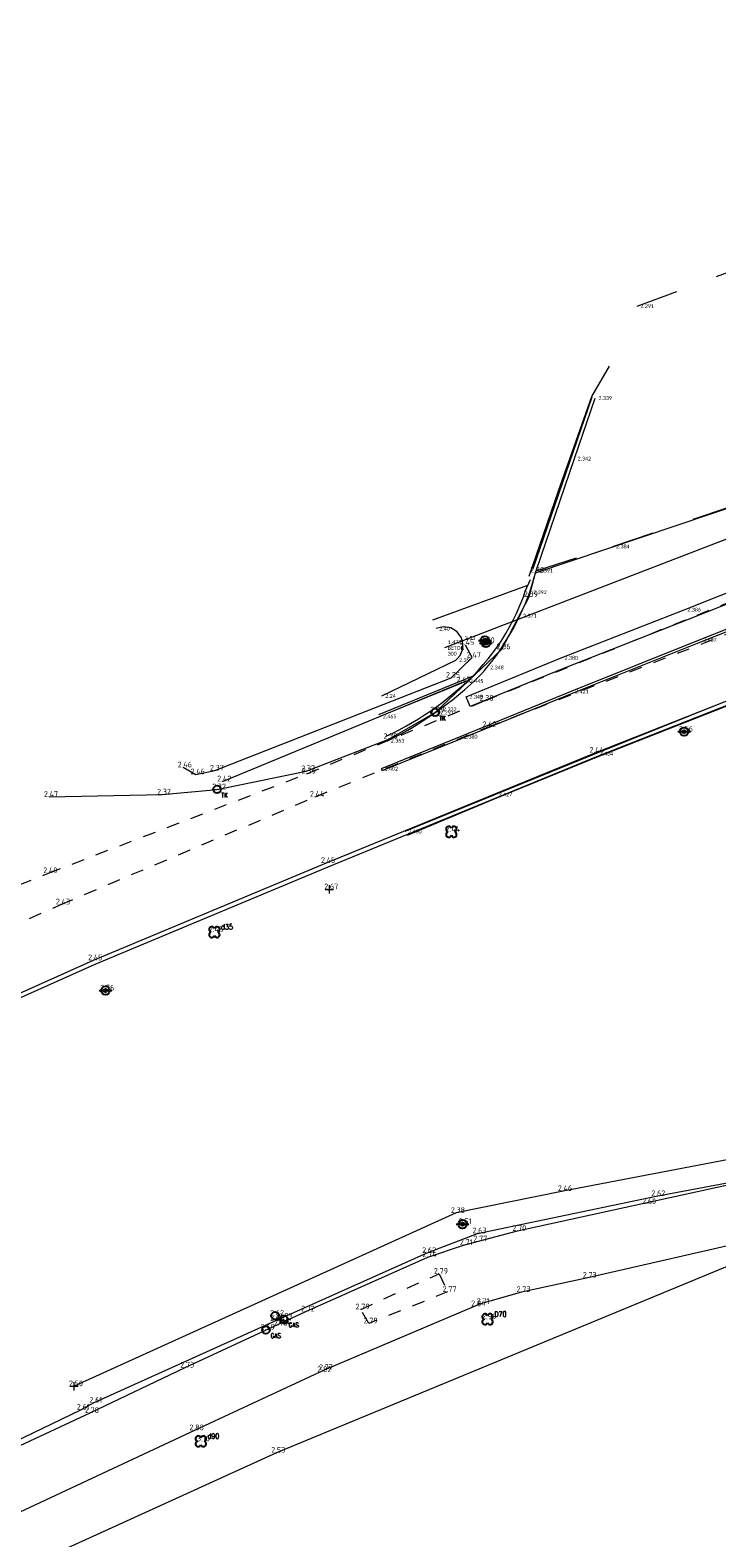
# Model space of a CAD drawing. Header units: metres. Extents: x 152089 to 154194, y 463573 to 464275.
# Tile 12 of 35: x 152591 to 152623, y 463968 to 464039. Entities that reach past the tile are written whole.
import ezdxf
from ezdxf.enums import TextEntityAlignment as Align
from ezdxf.lldxf.tags import DXFTag

# ---------------------------------------------------------------- set-up
doc = ezdxf.new("R2010")
doc.units = ezdxf.units.M
doc.header["$MEASUREMENT"] = 0
doc.linetypes.add('XX-HIDDEN', pattern=[4, 2, -2])
for name, color, linetype, lineweight, true_color in [('B-ME-AL-HOOGTELABEL_HOOGTEMERK-S', 1, 'Continuous', 0, 0xff0000), ('B-ME-VH-KANTOPSLUITING_OPSLUITBAND_100X200-G', 7, 'VH-OPSLUITBAND_100X200', 0, 0xff7fbf), ('B-ME-VH-KANTOPSLUITING_TROTTOIRBAND_135 150-G', 7, 'VH-TROTTOIRBAND_130-150', 0, 0x0099cc), ('B-ME-VH-KANTOPSLUITING_TROTTOIRBAND_180 200-G', 7, 'VH-TROTTOIRBAND_180-200', 0, 0xff7fff), ('B-ME-VH-VERHARDING_KLINKERS-G', 40, 'Continuous', 0, 0xffbf00), ('B-ME-VW-MARKERING-G', 4, 'Continuous', 0, 0x00ffff), ('B-ME-WH-DUIKER-G', 40, 'Continuous', 0, 0xffbf00)]:
    doc.layers.add(name, color=color, linetype=linetype, lineweight=lineweight, true_color=true_color)
for name, color, linetype in [('B-ME-GR-BOOM-S', 100, 'Continuous'), ('B-ME-IE-MEUBILAIR_TROTTOIRKOLK-S', 1, 'Continuous'), ('B-ME-IE-MEUBILAIR_VERKEERSBORD-S', 1, 'Continuous'), ('B-ME-KL-DATA_VERKLIKKER-S', 1, 'Continuous'), ('B-ME-KL-GAS_AFSLUITER-S', 1, 'Continuous'), ('X-XX-AL-MEETPUNT_DATA_HOOGTE-T', 7, 'Continuous')]:
    doc.layers.add(name, color=color, linetype=linetype)
for name, color, linetype, lineweight in [('B-ME-GR-HAAG-G', 100, 'GR-HAAG1', 13), ('B-ME-GW-WATERGANG_INSTEEK-G', 120, 'Continuous', 18), ('B-ME-IE-TERREINAFSCHEIDING_DOORGANG-G', 57, 'Continuous', 18), ('B-ME-IE-TERREINAFSCHEIDING_KUNSTMATIG_HEKWERK-G', 202, 'IE-TERREINAFSCHEIDING-KUNSTMATIG', 18), ('B-ME-VH-KANTOPSLUITING_ELEMENT_INRIT-G', 241, 'Continuous', 18), ('B-ME-VH-KANTOPSLUITING_VOORKANTBAND-G', 210, 'Continuous', 18), ('B-ME-VH-MATERIAALGRENS-G', 243, 'XX-HIDDEN', 18), ('B-ME-VH-VERHARDING_ASFALT-G', 2, 'Continuous', 18), ('B-ME-VH-VERHARDING_BETONSTRAATSTEEN-G', 21, 'Continuous', 18), ('B-ME-VH-VERHARDING_TEGEL-G', 24, 'Continuous', 18)]:
    doc.layers.add(name, color=color, linetype=linetype, lineweight=lineweight)
doc.styles.add('18_100', font='romans', dxfattribs={"width": 0.8, "height": 0.18})
doc.styles.add('18_200', font='romans', dxfattribs={"width": 0.8, "height": 0.36})
doc.styles.add('NLCS-ISO-ANNOTATIVE-T18', font='txt', dxfattribs={"height": 1.8})
doc.styles.add('SLK', font='calibri.ttf', dxfattribs={"height": 0.3})
doc.linetypes.add('GR-HAAG1', pattern='A,6,[176,NLCS.SHX,S=0.125,R=0,X=0,Y=0],-2', length=8)
doc.linetypes.add('IE-TERREINAFSCHEIDING-KUNSTMATIG', pattern='A,4,[82,NLCS.SHX,S=0.75,R=90,X=0,Y=0],4,-2', length=10)
tags = doc.linetypes.add('VH-OPSLUITBAND_100X200', pattern=[16, 8, -2, 4, -2]).pattern_tags.tags
tags[10:11] = [DXFTag(74, 4), DXFTag(75, 0), DXFTag(340, '0'), DXFTag(46, 1.0), DXFTag(50, 0.0), DXFTag(44, 0.0), DXFTag(45, 0.0)]
tags[8:9] = [DXFTag(74, 4), DXFTag(75, 0), DXFTag(340, '0'), DXFTag(46, 1.0), DXFTag(50, 0.0), DXFTag(44, 0.0), DXFTag(45, 0.0)]
tags[6:7] = [DXFTag(74, 4), DXFTag(75, 0), DXFTag(340, '0'), DXFTag(46, 1.0), DXFTag(50, 0.0), DXFTag(44, 0.0), DXFTag(45, 0.0)]
tags[4:5] = [DXFTag(74, 4), DXFTag(75, 0), DXFTag(340, '0'), DXFTag(46, 1.0), DXFTag(50, 0.0), DXFTag(44, 0.0), DXFTag(45, 0.0)]
tags = doc.linetypes.add('VH-TROTTOIRBAND_130-150', pattern=[15, 5, -2, 2, -2, 2, -2]).pattern_tags.tags
tags[14:15] = [DXFTag(74, 4), DXFTag(75, 0), DXFTag(340, '0'), DXFTag(46, 1.0), DXFTag(50, 0.0), DXFTag(44, 0.0), DXFTag(45, 0.0)]
tags[12:13] = [DXFTag(74, 4), DXFTag(75, 0), DXFTag(340, '0'), DXFTag(46, 1.0), DXFTag(50, 0.0), DXFTag(44, 0.0), DXFTag(45, 0.0)]
tags[10:11] = [DXFTag(74, 4), DXFTag(75, 0), DXFTag(340, '0'), DXFTag(46, 1.0), DXFTag(50, 0.0), DXFTag(44, 0.0), DXFTag(45, 0.0)]
tags[8:9] = [DXFTag(74, 4), DXFTag(75, 0), DXFTag(340, '0'), DXFTag(46, 1.0), DXFTag(50, 0.0), DXFTag(44, 0.0), DXFTag(45, 0.0)]
tags[6:7] = [DXFTag(74, 4), DXFTag(75, 0), DXFTag(340, '0'), DXFTag(46, 1.0), DXFTag(50, 0.0), DXFTag(44, 0.0), DXFTag(45, 0.0)]
tags[4:5] = [DXFTag(74, 4), DXFTag(75, 0), DXFTag(340, '0'), DXFTag(46, 1.0), DXFTag(50, 0.0), DXFTag(44, 0.0), DXFTag(45, 0.0)]
tags = doc.linetypes.add('VH-TROTTOIRBAND_180-200', pattern=[20, 10, -2, 2, -2, 2, -2]).pattern_tags.tags
tags[14:15] = [DXFTag(74, 4), DXFTag(75, 0), DXFTag(340, '0'), DXFTag(46, 1.0), DXFTag(50, 0.0), DXFTag(44, 0.0), DXFTag(45, 0.0)]
tags[12:13] = [DXFTag(74, 4), DXFTag(75, 0), DXFTag(340, '0'), DXFTag(46, 1.0), DXFTag(50, 0.0), DXFTag(44, 0.0), DXFTag(45, 0.0)]
tags[10:11] = [DXFTag(74, 4), DXFTag(75, 0), DXFTag(340, '0'), DXFTag(46, 1.0), DXFTag(50, 0.0), DXFTag(44, 0.0), DXFTag(45, 0.0)]
tags[8:9] = [DXFTag(74, 4), DXFTag(75, 0), DXFTag(340, '0'), DXFTag(46, 1.0), DXFTag(50, 0.0), DXFTag(44, 0.0), DXFTag(45, 0.0)]
tags[6:7] = [DXFTag(74, 4), DXFTag(75, 0), DXFTag(340, '0'), DXFTag(46, 1.0), DXFTag(50, 0.0), DXFTag(44, 0.0), DXFTag(45, 0.0)]
tags[4:5] = [DXFTag(74, 4), DXFTag(75, 0), DXFTag(340, '0'), DXFTag(46, 1.0), DXFTag(50, 0.0), DXFTag(44, 0.0), DXFTag(45, 0.0)]

# ---------------------------------------------------------------- blocks, each defined once
blk = doc.blocks.new('hoogtemaat')
at = {"color": 0, "linetype": 'ByBlock'}
for points in [[(-0.2, 0, 0), (0.2, 0, 0)], [(0, -0.2, 0), (0, 0.2, 0)]]:
    blk.add_polyline3d(points, dxfattribs=at)
at = {"style": '18_200', "width": 0.8}
blk.add_attdef('HOOGTE', (0.247, 0.263), '', height=0.25, dxfattribs=at)
blk = doc.blocks.new('gasafsluiter')
at = {"ltscale": 2}
blk.add_ellipse((0, 0), major_axis=(-0.181, 0), ratio=1, start_param=3.926991, end_param=10.210176, dxfattribs=at)
at = {"ltscale": 2, "style": '18_200', "width": 0.8}
blk.add_text('GAS', height=0.2178, dxfattribs=at).set_placement((0.219, -0.382))
at = {"style": '18_200', "width": 0.8}
blk.add_attdef('HOOGTE', (0.266, 0.126), '', height=0.25, dxfattribs=at)
blk = doc.blocks.new('kabelverklikker')
at = {"ltscale": 2}
blk.add_ellipse((0, 0), major_axis=(-0.127, 0.127), ratio=1, start_param=3.926991, end_param=10.210176, dxfattribs=at)
at = {"ltscale": 2, "style": '18_100', "width": 0.8}
blk.add_text('KLIC', height=0.216, dxfattribs=at).set_placement((0.193, -0.375))
at = {"style": '18_200', "width": 0.8}
blk.add_attdef('HOOGTE', (0.262, 0.124), '', height=0.25, dxfattribs=at)
blk = doc.blocks.new('boom')
for centre, major_axis, start_param, end_param in [((-0.122, 0.122), (-0.0916, 0.0916), 4.266828, 8.299543), ((0.122, 0.122), (0.0916, 0.0916), 4.266828, 8.299543), ((-0.122, -0.122), (0.0916, 0.0916), 1.125235, 5.15795), ((0.122, -0.122), (-0.0916, 0.0916), 1.125235, 5.15795)]:
    blk.add_ellipse(centre, major_axis=major_axis, ratio=1, start_param=start_param, end_param=end_param)
at = {"style": '18_200', "width": 0.8}
blk.add_attdef('HOOGTE', (0.314, 0.12), '', height=0.25, dxfattribs=at)
blk = doc.blocks.new('verkeersbord')
blk.add_line((-0.3, 0), (0.3, 0))
for radius in [0.2, 0.0745]:
    blk.add_circle((0, 0), radius)
at = {"style": '18_200', "width": 0.8}
blk.add_attdef('HOOGTE', (0.245, 0.178), '', height=0.25, dxfattribs=at)
blk = doc.blocks.new('TROTTOIRKOLK')
at = {"ltscale": 2}
blk.add_ellipse((0, 0), major_axis=(-0.127, 0.127), ratio=1, start_param=3.926991, end_param=10.210176, dxfattribs=at)
at = {"ltscale": 2, "style": '18_100', "width": 0.8}
blk.add_text('TK', height=0.216, dxfattribs=at).set_placement((0.193, -0.375))
at = {"style": '18_200', "width": 0.8}
blk.add_attdef('HOOGTE', (0.214, 0.179), '', height=0.25, dxfattribs=at)

msp = doc.modelspace()

# ---------------------------------------------------------------- linework, layer by layer
at = {"layer": 'B-ME-GR-HAAG-G', "ltscale": 0.2}
msp.add_lwpolyline([(152581.294, 463987.192, -0.369072), (152580.902, 463987.292, -0.198298), (152581.233, 463988.321), (152582.642, 463989.39), (152583.828, 463990.128), (152593.742, 463994.556), (152604.723, 463999.144), (152617.389, 464004.341), (152627.93, 464008.497), (152638.247, 464012.551), (152645.441, 464015.207), (152659.449, 464020.141), (152667.429, 464022.769), (152673.059, 464024.613), (152683.713, 464027.924), (152693.102, 464030.801), (152695.989, 464031.414), (152697.891, 464031.49), (152698.508, 464031.216), (152698.708, 464030.71), (152698.729, 464030.481), (152698.571, 464030.368)], format="xyb", dxfattribs=at)
msp.add_lwpolyline([(152514.406, 463933.186), (152515.095, 463932.033), (152516.666, 463933.02), (152522.085, 463936.6), (152534.13, 463943.48), (152546.459, 463950.395), (152558.621, 463956.699), (152571.127, 463963.032), (152583.668, 463969.011), (152593.061, 463973.552), (152593.653, 463973.876), (152602.224, 463977.738), (152609.398, 463980.943), (152611.772, 463981.866), (152620.2, 463983.62), (152623.967, 463984.32), (152624.925, 463984.647), (152637.237, 463989.55), (152646.232, 463993.042), (152646.09, 463993.632)], dxfattribs=at)
at = {"layer": 'B-ME-GW-WATERGANG_INSTEEK-G'}
for points in [[(152607.264, 464007.201), (152610.751, 464008.892), (152610.945, 464009.105), (152611.059, 464009.369), (152611.083, 464009.656), (152611.014, 464009.935), (152610.81, 464010.226), (152610.508, 464010.414), (152610.157, 464010.467), (152609.813, 464010.378)], [(152597.887, 464003.838), (152598.492, 464003.507), (152599.389, 464003.681), (152610.526, 464008.062), (152611.509, 464009.012), (152611.196, 464009.599)], [(152675.447, 463999.155), (152674.316, 463999.405), (152669.435, 463997.671), (152660.817, 463994.41), (152652.746, 463991.32), (152638.51, 463986.199), (152627.908, 463981.946), (152623.384, 463980.238), (152602.285, 463971.519), (152585.674, 463963.963), (152571.497, 463956.945), (152560.33, 463950.959), (152552.625, 463947.189), (152542.25, 463941.67), (152534.084, 463937.607), (152534.489, 463937.17)]]:
    msp.add_lwpolyline(points, dxfattribs=at)
at = {"layer": 'B-ME-IE-TERREINAFSCHEIDING_DOORGANG-G'}
msp.add_line((152614.206, 464012.853), (152615.584, 464016.879), dxfattribs=at)
at = {"layer": 'B-ME-IE-TERREINAFSCHEIDING_KUNSTMATIG_HEKWERK-G'}
msp.add_line((152609.656, 464010.788), (152614.145, 464012.422), dxfattribs=at)
msp.add_lwpolyline([(152615.584, 464016.88), (152617.155, 464021.314), (152617.988, 464022.755)], dxfattribs=at)
at = {"layer": 'B-ME-VH-KANTOPSLUITING_ELEMENT_INRIT-G'}
msp.add_lwpolyline([(152614.5, 464013.009), (152629.452, 464018.039)], dxfattribs=at)
at = {"layer": 'B-ME-VH-KANTOPSLUITING_OPSLUITBAND_100X200-G'}
msp.add_line((152607.115, 464006.329), (152611.537, 464008.132), dxfattribs=at)
at = {"layer": 'B-ME-VH-KANTOPSLUITING_TROTTOIRBAND_135 150-G'}
msp.add_lwpolyline([(152614.397, 464013.217), (152615.765, 464017.187), (152617.173, 464021.298)], dxfattribs=at)
at = {"layer": 'B-ME-VH-KANTOPSLUITING_TROTTOIRBAND_180 200-G'}
for points in [[(152694.185, 464031.003), (152686.496, 464028.748), (152678.949, 464026.383), (152671.723, 464024.12), (152664.526, 464021.773), (152657.66, 464019.459), (152652.413, 464017.589), (152644.672, 464014.859), (152637.095, 464012.01), (152629.509, 464009.103), (152623.394, 464006.681), (152617.442, 464004.33), (152612.669, 464002.377), (152608.445, 464000.618)], [(152607.457, 464005.301), (152607.769, 464005.451), (152608.078, 464005.609), (152608.384, 464005.775), (152608.685, 464005.947), (152608.982, 464006.127), (152609.275, 464006.314), (152609.563, 464006.508), (152609.846, 464006.708), (152610.143, 464006.928), (152610.435, 464007.155), (152610.722, 464007.389), (152611.003, 464007.63), (152611.277, 464007.879), (152611.542, 464008.137), (152611.798, 464008.403), (152612.042, 464008.679), (152612.272, 464008.957), (152612.493, 464009.243), (152612.706, 464009.536), (152612.909, 464009.835), (152613.101, 464010.142), (152613.282, 464010.454), (152613.452, 464010.773), (152613.609, 464011.097), (152613.723, 464011.354), (152613.83, 464011.615), (152613.929, 464011.878), (152614.021, 464012.144), (152614.271, 464012.687)]]:
    msp.add_lwpolyline(points, dxfattribs=at)
at = {"layer": 'B-ME-VH-KANTOPSLUITING_VOORKANTBAND-G'}
for points in [[(152581.382, 463987.013, -0.402312), (152580.707, 463987.227, -0.209901), (152581.095, 463988.468), (152582.529, 463989.555), (152583.734, 463990.305), (152593.663, 463994.74), (152604.646, 463999.329), (152617.314, 464004.527), (152627.857, 464008.683), (152638.176, 464012.738), (152645.373, 464015.395), (152659.384, 464020.33), (152667.367, 464022.959), (152672.998, 464024.804), (152683.654, 464028.115), (152693.052, 464030.995), (152695.964, 464031.613), (152697.93, 464031.692), (152698.664, 464031.366), (152698.904, 464030.757), (152698.939, 464030.385), (152698.688, 464030.205)], [(152658.996, 464001.69), (152658.395, 464001.33), (152654.239, 463997.675, -0.043016), (152652.63, 463996.521), (152646.033, 463993.896), (152636.755, 463990.264), (152634.876, 463989.497), (152627.381, 463986.561), (152625.66, 463986.01), (152623.614, 463985.35), (152615.813, 463983.862), (152610.762, 463982.829), (152592.745, 463974.657)]]:
    msp.add_lwpolyline(points, format="xyb", dxfattribs=at)
msp.add_lwpolyline([(152591.571, 464002.445), (152596.892, 464002.555), (152599.489, 464002.797), (152603.694, 464003.656), (152607.58, 464005.17), (152609.777, 464006.424), (152612.909, 464009.405), (152614.2, 464011.87), (152614.5, 464013.009)], dxfattribs=at)
at = {"layer": 'B-ME-VH-MATERIAALGRENS-G', "ltscale": 0.3}
for points in [[(152573.001, 463989.247), (152582.975, 463993.292), (152592.138, 463997.373), (152604.13, 464002.452), (152612.247, 464005.732), (152626.911, 464011.436), (152637.36, 464015.472), (152644.17, 464018.153), (152657.891, 464023.016), (152658.895, 464023.158), (152666.141, 464025.768), (152672.377, 464027.835), (152682.968, 464030.995), (152690.591, 464033.405), (152696.68, 464035.503), (152704.713, 464038.593)], [(152573.142, 463991.657), (152582.348, 463995.203), (152591.537, 463998.848), (152603.726, 464003.535), (152612.115, 464006.979), (152627.542, 464013.197)]]:
    msp.add_lwpolyline(points, dxfattribs=at)
at = {"layer": 'B-ME-VH-MATERIAALGRENS-G'}
for points in [[(152619.295, 464025.58), (152625.379, 464027.843), (152631.938, 464030.338), (152637.696, 464032.485), (152645.452, 464035.411)], [(152614.536, 464013.108), (152618.149, 464014.252), (152623.668, 464016.117), (152629.502, 464018.003)]]:
    msp.add_lwpolyline(points, dxfattribs=at)
at = {"layer": 'B-ME-VH-MATERIAALGRENS-G', "ltscale": 0.3}
msp.add_lwpolyline([(152606.642, 463977.617), (152606.266, 463978.282), (152609.957, 463979.964), (152610.359, 463979.106)], close=True, dxfattribs=at)
at = {"layer": 'B-ME-VH-VERHARDING_ASFALT-G'}
for points in [[(152583.788, 463968.873), (152593.505, 463973.399), (152597.99, 463975.538), (152603.68, 463978.185), (152609.419, 463980.743), (152611.113, 463981.309), (152613.646, 463981.982), (152624.575, 463984.378), (152624.981, 463984.454), (152637.31, 463989.364), (152646.467, 463992.919), (152654.593, 463995.872), (152659.291, 463997.535), (152660.551, 463998.05), (152661.402, 463998.47), (152671.627, 464004.105), (152673.631, 464005.095), (152685.895, 464009.016), (152698.812, 464012.839), (152712.121, 464016.796), (152724.733, 464020.17), (152737.404, 464023.484), (152743.105, 464024.972), (152756.516, 464028.109)], [(152677.508, 464003.004), (152675.414, 464002.358), (152673.24, 464001.26), (152668.508, 463998.715), (152664.388, 463996.645), (152661.722, 463995.433), (152658.911, 463994.217), (152652.586, 463992.135), (152638.768, 463986.899), (152627.537, 463982.349), (152626.389, 463981.952), (152624.932, 463981.588), (152616.967, 463979.772), (152613.849, 463979.099), (152611.911, 463978.537), (152604.53, 463975.419)], [(152604.53, 463975.419), (152598.451, 463972.582), (152589.685, 463968.481), (152576.877, 463962.396), (152569.117, 463958.565), (152559.181, 463953.574), (152551.422, 463949.495), (152540.983, 463943.844), (152530.778, 463937.591), (152524.099, 463933.983), (152519.471, 463930.963), (152517.196, 463929.25), (152514.748, 463927.52), (152510.725, 463923.85), (152505.135, 463918.967), (152503.154, 463916.522)]]:
    msp.add_lwpolyline(points, dxfattribs=at)
at = {"layer": 'B-ME-VH-VERHARDING_BETONSTRAATSTEEN-G'}
msp.add_lwpolyline([(152599.741, 464003.175), (152611.029, 464007.838)], dxfattribs=at)
at = {"layer": 'B-ME-VH-VERHARDING_KLINKERS-G'}
msp.add_line((152607.153, 464006.237), (152611.346, 464007.946), dxfattribs=at)
for points in [[(152694.115, 464031.185), (152686.462, 464028.946), (152678.916, 464026.59), (152671.569, 464024.288), (152664.489, 464021.94), (152657.623, 464019.656), (152652.347, 464017.76), (152644.636, 464015.057), (152637.031, 464012.201), (152629.483, 464009.295), (152623.304, 464006.884), (152617.371, 464004.484), (152612.613, 464002.555), (152608.345, 464000.814)], [(152607.526, 464005.093), (152607.848, 464005.254), (152608.166, 464005.421), (152608.481, 464005.596), (152608.792, 464005.778), (152609.098, 464005.967), (152609.4, 464006.163), (152609.698, 464006.365), (152609.991, 464006.574), (152610.289, 464006.796), (152610.585, 464007.023), (152610.876, 464007.256), (152611.162, 464007.496), (152611.439, 464007.744), (152611.708, 464008.001), (152611.967, 464008.268), (152612.092, 464008.406), (152612.214, 464008.546), (152612.442, 464008.826), (152612.659, 464009.115), (152612.866, 464009.412), (152613.063, 464009.716), (152613.25, 464010.027), (152613.429, 464010.342), (152613.599, 464010.662), (152613.762, 464010.985), (152613.891, 464011.258), (152614.014, 464011.533), (152614.131, 464011.811), (152614.241, 464012.092), (152614.536, 464013.108), (152616.334, 464018.39), (152617.32, 464021.246)]]:
    msp.add_lwpolyline(points, dxfattribs=at)
at = {"layer": 'B-ME-VH-VERHARDING_TEGEL-G'}
msp.add_lwpolyline([(152626.784, 464012.821), (152621.696, 464010.801), (152615.905, 464008.536), (152611.423, 464006.699), (152611.233, 464007.162), (152615.719, 464009), (152621.513, 464011.267), (152626.6, 464013.286)], close=True, dxfattribs=at)
at = {"layer": 'B-ME-VW-MARKERING-G'}
msp.add_lwpolyline([(152628.26, 464012.226), (152622.255, 464009.848), (152616.215, 464007.421), (152610.976, 464005.286), (152607.228, 464003.773), (152607.266, 464003.68), (152611.014, 464005.193), (152616.252, 464007.329), (152622.292, 464009.756), (152628.296, 464012.133)], dxfattribs=at)
at = {"layer": 'B-ME-WH-DUIKER-G'}
msp.add_line((152633.082, 464018.283), (152610.209, 464009.466), dxfattribs=at)

# ---------------------------------------------------------------- block references
at = {"layer": 'B-ME-AL-HOOGTELABEL_HOOGTEMERK-S'}
for p in [(152604.783, 463998.085), (152592.745, 463974.657)]:
    msp.add_blockref('hoogtemaat', p, dxfattribs=at)
at = {"layer": 'B-ME-GR-BOOM-S'}
msp.add_blockref('boom', (152610.534, 464000.797), dxfattribs=at)
for p, values in [((152599.36, 463996.07), {'HOOGTE': 'd35'}), ((152612.243, 463977.816), {'HOOGTE': 'D70'}), ((152598.722, 463972.062), {'HOOGTE': 'd90'})]:
    msp.add_blockref('boom', p, dxfattribs=at).add_auto_attribs(values)
at = {"layer": 'B-ME-IE-MEUBILAIR_TROTTOIRKOLK-S'}
for p in [(152609.767, 464006.424), (152609.777, 464006.424), (152599.489, 464002.797)]:
    msp.add_blockref('TROTTOIRKOLK', p, dxfattribs=at)
at = {"layer": 'B-ME-IE-MEUBILAIR_VERKEERSBORD-S'}
for p in [(152612.111, 464009.815), (152612.157, 464009.698), (152621.511, 464005.519), (152594.221, 463993.313), (152611.066, 463982.302)]:
    msp.add_blockref('verkeersbord', p, dxfattribs=at)
at = {"layer": 'B-ME-KL-DATA_VERKLIKKER-S'}
msp.add_blockref('kabelverklikker', (152602.224, 463977.978), dxfattribs=at)
at = {"layer": 'B-ME-KL-GAS_AFSLUITER-S'}
for p in [(152601.792, 463977.313), (152602.636, 463977.818)]:
    msp.add_blockref('gasafsluiter', p, dxfattribs=at)

# ---------------------------------------------------------------- texts
at = {"layer": 'B-ME-GW-WATERGANG_INSTEEK-G', "style": 'SLK'}
for s, p in [('2.40', (152609.963, 464010.288)), ('2.53', (152611.164, 464009.845)), ('2.39', (152610.901, 464008.802)), ('2.24', (152607.414, 464007.111))]:
    msp.add_text(s, height=0.18, dxfattribs=at).set_placement(p)
at = {"layer": 'B-ME-IE-MEUBILAIR_TROTTOIRKOLK-S', "style": 'SLK'}
msp.add_text('2.297', height=0.18, dxfattribs=at).set_placement((152610.007, 464006.334))
at = {"layer": 'B-ME-VH-MATERIAALGRENS-G', "style": 'SLK'}
for s, p in [('2.291', (152619.445, 464025.49)), ('2.384', (152618.299, 464014.162)), ('2.391', (152614.686, 464013.018))]:
    msp.add_text(s, height=0.18, dxfattribs=at).set_placement(p)
at = {"layer": 'B-ME-VH-VERHARDING_KLINKERS-G', "style": 'SLK'}
for s, p in [('2.339', (152617.47, 464021.156)), ('2.342', (152616.484, 464018.3)), ('2.391', (152614.686, 464013.018)), ('2.392', (152614.391, 464012.002)), ('2.371', (152613.912, 464010.895)), ('2.348', (152612.364, 464008.456)), ('2.445', (152611.401, 464007.817)), ('2.322', (152610.141, 464006.484)), ('2.465', (152607.303, 464006.147)), ('2.363', (152607.676, 464005.003)), ('2.434', (152617.521, 464004.394)), ('2.427', (152612.763, 464002.465)), ('2.430', (152608.495, 464000.724))]:
    msp.add_text(s, height=0.18, dxfattribs=at).set_placement(p)
at = {"layer": 'B-ME-VH-VERHARDING_TEGEL-G', "style": 'SLK'}
for s, p in [('2.386', (152621.663, 464011.177)), ('2.380', (152615.869, 464008.91)), ('2.348', (152611.383, 464007.072))]:
    msp.add_text(s, height=0.18, dxfattribs=at).set_placement(p)
at = {"layer": 'B-ME-VW-MARKERING-G', "style": 'SLK'}
for s, p in [('2.407', (152622.405, 464009.758)), ('2.421', (152616.365, 464007.331)), ('2.380', (152611.126, 464005.196)), ('2.402', (152607.378, 464003.683))]:
    msp.add_text(s, height=0.18, dxfattribs=at).set_placement(p)
at = {"layer": 'B-ME-WH-DUIKER-G', "style": 'SLK'}
for s, p in [('1.473', (152610.359, 464009.646)), ('BETON', (152610.359, 464009.376)), ('300', (152610.359, 464009.106))]:
    msp.add_text(s, height=0.18, dxfattribs=at).set_placement(p)
at = {"layer": 'X-XX-AL-MEETPUNT_DATA_HOOGTE-T', "style": 'NLCS-ISO-ANNOTATIVE-T18'}
for s, p in [('2.38', (152614.918, 464013.009)), ('2.39', (152614.618, 464011.87)), ('2.45', (152611.614, 464009.599)), ('2.50', (152612.575, 464009.698)), ('2.36', (152613.327, 464009.405)), ('2.47', (152611.927, 464009.012)), ('2.35', (152610.944, 464008.062)), ('2.43', (152611.447, 464007.838)), ('2.29', (152610.195, 464006.424)), ('2.38', (152612.533, 464006.979)), ('2.42', (152612.665, 464005.732)), ('2.39', (152607.998, 464005.17)), ('2.56', (152621.929, 464005.519)), ('2.44', (152617.732, 464004.527)), ('2.46', (152598.305, 464003.838)), ('2.37', (152599.807, 464003.681)), ('2.37', (152604.112, 464003.656)), ('2.39', (152604.144, 464003.535)), ('2.46', (152598.91, 464003.507)), ('2.42', (152600.159, 464003.175)), ('2.47', (152591.989, 464002.445)), ('2.32', (152597.31, 464002.555)), ('2.32', (152599.907, 464002.797)), ('2.44', (152604.548, 464002.452)), ('2.44', (152610.952, 464000.797)), ('2.45', (152605.064, 463999.329)), ('2.40', (152591.955, 463998.848)), ('2.67', (152605.201, 463998.085)), ('2.43', (152592.556, 463997.373)), ('2.45', (152599.779, 463996.07)), ('2.45', (152594.081, 463994.74)), ('2.76', (152594.639, 463993.313)), ('2.46', (152616.231, 463983.862)), ('2.60', (152620.187, 463983.242)), ('2.62', (152620.618, 463983.62)), ('2.38', (152611.18, 463982.829)), ('2.51', (152611.484, 463982.302)), ('2.63', (152612.19, 463981.866)), ('2.70', (152614.064, 463981.982)), ('2.62', (152609.816, 463980.943)), ('2.71', (152611.531, 463981.309)), ('2.77', (152612.227, 463981.486)), ('2.74', (152609.837, 463980.743)), ('2.79', (152610.375, 463979.964)), ('2.73', (152617.385, 463979.772)), ('2.77', (152610.777, 463979.106)), ('2.73', (152614.267, 463979.099)), ('2.62', (152602.642, 463977.978)), ('2.72', (152604.098, 463978.185)), ('2.79', (152606.684, 463978.282)), ('2.84', (152612.15, 463978.428)), ('2.71', (152612.329, 463978.537)), ('2.69', (152602.21, 463977.313)), ('2.62', (152602.642, 463977.738)), ('2.73', (152602.814, 463977.508)), ('2.73', (152603.054, 463977.818)), ('2.79', (152607.06, 463977.617)), ('2.99', (152612.661, 463977.816)), ('2.73', (152598.408, 463975.538)), ('2.82', (152604.88, 463975.325)), ('2.77', (152604.948, 463975.419)), ('2.50', (152593.163, 463974.657)), ('2.61', (152594.071, 463973.876)), ('2.61', (152593.479, 463973.552)), ('2.78', (152593.923, 463973.399)), ('2.88', (152598.869, 463972.582)), ('3.10', (152599.14, 463972.062)), ('2.53', (152602.703, 463971.519))]:
    msp.add_text(s, height=0.27, dxfattribs=at).set_placement(p, align=Align.RIGHT)

doc.saveas('drawing.dxf')
